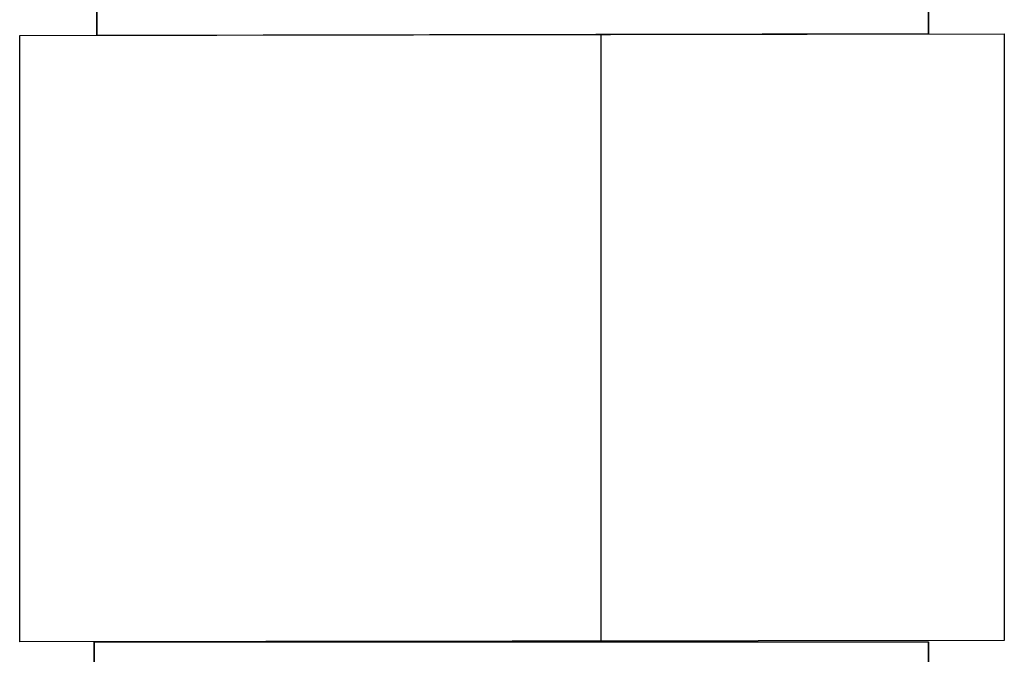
# Model space of a CAD drawing. Header units: millimetres. Extents: x 13115352 to 26511604, y 2875787 to 5794155.
# Tile 28 of 115: x 13124156 to 13125143, y 2884942 to 2885579. Entities that reach past the tile are written whole.
import ezdxf

# ---------------------------------------------------------------- set-up
doc = ezdxf.new("R2010")
doc.units = ezdxf.units.MM
doc.layers.get('0').update_dxf_attribs({"lineweight": 0})

msp = doc.modelspace()

# ---------------------------------------------------------------- linework, layer by layer
at = {"color": 32, "linetype": 'Continuous', "lineweight": 25, "true_color": 0xdd6e00}
msp.add_line((13124738.26, 2885563.12), (13124738.26, 2884954.64), dxfattribs=at)
for points in [[(13125066.89, 2885718.11), (13125066.89, 2885564.56), (13124233.1, 2885563.12), (13124233.1, 2885716.68)], [(13125066.89, 2885564.56), (13125066.89, 2885718.11), (13124233.1, 2885716.68), (13124233.1, 2885563.12)], [(13124230.23, 2884954.64), (13124230.23, 2884801.08), (13125066.89, 2884801.08), (13125066.89, 2884954.64)], [(13124230.23, 2884801.08), (13124230.23, 2884954.64), (13125066.89, 2884954.64), (13125066.89, 2884801.08)]]:
    msp.add_lwpolyline(points, dxfattribs=at)
msp.add_lwpolyline([(13125142.95, 2885564.56), (13125142.95, 2884956.07), (13124155.6, 2884954.64), (13124155.6, 2885563.12)], close=True, dxfattribs=at)

doc.saveas('drawing.dxf')
